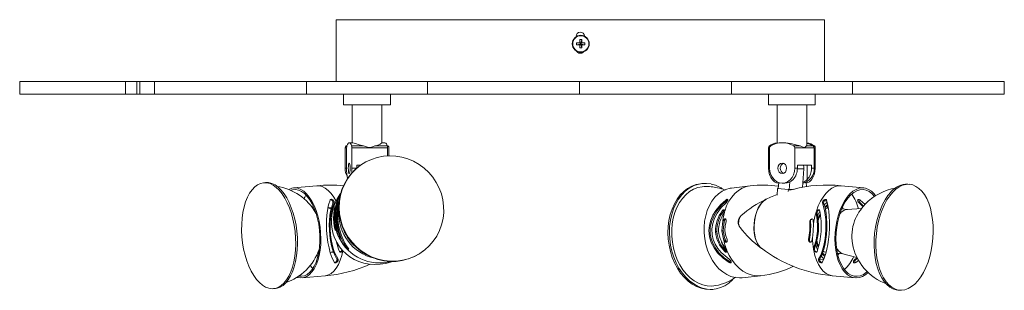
# Model space of a CAD drawing. Header units: millimetres. Extents: x -151 to 886, y -547 to 170.
# Tile 3 of 3: x 422 to 886, y -547 to -420. Entities that reach past the tile are written whole.
import ezdxf

# ---------------------------------------------------------------- set-up
doc = ezdxf.new("R2010")
doc.units = ezdxf.units.MM

msp = doc.modelspace()

# ---------------------------------------------------------------- linework, layer by layer
at = {"color": 7, "linetype": 'Continuous', "lineweight": 15}
for p, q in [((571.33, -420.14), (571.33, -449.14)), ((571.33, -420.14), (801.33, -420.14)), ((801.33, -420.14), (801.33, -449.14)), ((684.33, -427.94), (684.33, -428.12)), ((684.61, -431), (686.33, -431.21)), ((686.33, -431.21), (686.1, -430.98)), ((686.13, -429.49), (686.33, -431.21)), ((687, -429.49), (686.79, -431.21)), ((687.02, -430.98), (686.79, -431.21)), ((688.51, -431), (686.79, -431.21)), ((684.61, -431.87), (686.33, -431.67)), ((686.1, -431.9), (686.33, -431.67)), ((686.13, -433.39), (686.33, -431.67)), ((686.33, -431.21), (686.79, -431.21)), ((686.33, -431.21), (686.33, -431.67)), ((686.79, -431.67), (686.33, -431.67)), ((686.79, -431.67), (686.79, -431.21)), ((687, -433.39), (686.79, -431.67)), ((686.79, -431.67), (687.02, -431.9)), ((688.51, -431.87), (686.79, -431.67)), ((422.43, -449.14), (422.43, -455.14)), ((422.43, -449.14), (885.93, -449.14)), ((472.29, -449.14), (472.29, -455.14)), ((477.54, -449.14), (477.54, -455.14)), ((478.93, -449.14), (478.93, -455.14)), ((485.93, -449.14), (485.93, -455.14)), ((557.43, -449.14), (557.43, -455.14)), ((614.43, -455.14), (614.43, -449.14)), ((685.93, -449.14), (685.93, -455.14)), ((757.43, -449.14), (757.43, -455.14)), ((814.43, -455.14), (814.43, -449.14)), ((885.93, -449.14), (885.93, -455.14)), ((422.43, -455.14), (885.93, -455.14)), ((574.93, -455.14), (574.93, -460.14)), ((596.93, -460.14), (596.93, -455.14)), ((774.93, -455.14), (774.93, -460.14)), ((796.93, -460.14), (796.93, -455.14)), ((596.93, -460.14), (574.93, -460.14)), ((578.93, -460.14), (578.93, -477.99)), ((592.93, -478.07), (592.93, -460.14)), ((796.93, -460.14), (774.93, -460.14)), ((778.93, -460.14), (778.93, -478.27)), ((792.93, -479.2), (792.93, -460.14)), ((575.59, -489.99), (575.59, -480.34)), ((576.09, -479.43), (576.52, -479.21)), ((576.33, -480.34), (576.33, -489.99)), ((579.13, -477.99), (577.56, -477.99)), ((578.69, -479.43), (584.33, -479.43)), ((578.79, -489.99), (578.79, -480.34)), ((578.79, -480.34), (595.53, -480.34)), ((587.68, -480.14), (586.63, -480.14)), ((589.78, -479.43), (595.43, -479.43)), ((594.29, -477.99), (592.93, -477.99)), ((595.34, -479.21), (595.77, -479.43)), ((595.53, -484.13), (595.53, -480.34)), ((596.26, -480.34), (596.26, -484.1)), ((774.94, -489.99), (774.94, -480.34)), ((775.46, -480.34), (775.46, -489.99)), ((782.22, -477.99), (781.37, -477.99)), ((786.8, -479.43), (789.87, -479.43)), ((787.28, -489.99), (787.28, -480.34)), ((787.28, -480.34), (796.91, -480.34)), ((792.1, -480.14), (791.54, -480.14)), ((792.84, -479.43), (796.52, -479.43)), ((796.39, -489.99), (796.39, -480.34)), ((796.91, -480.34), (796.91, -489.99)), ((581.06, -488.56), (582.88, -488.56)), ((581.06, -489.98), (581.06, -488.56)), ((582.43, -488.88), (582.26, -489.01)), ((787.28, -489.99), (788.52, -489.99)), ((788.52, -488.56), (795.13, -488.56)), ((788.52, -489.99), (788.52, -488.56)), ((790.98, -498.94), (791.57, -490.23)), ((793.12, -495.24), (793.12, -488.56)), ((795.13, -488.56), (795.13, -489.99)), ((795.13, -489.99), (796.91, -489.99)), ((786.48, -495.24), (786.51, -495.24)), ((793.12, -495.24), (793.17, -495.24)), ((538.14, -496.69), (537.28, -496.77)), ((562.25, -498.19), (551.39, -499.21)), ((743.52, -497.14), (742.84, -497.22)), ((766.22, -498.25), (757.56, -499.26)), ((778.96, -502.65), (779.18, -499.48)), ((784.31, -499.97), (779.18, -499.48)), ((779.18, -499.48), (779.55, -499.48)), ((779.74, -496.71), (779.55, -499.48)), ((781.37, -496.99), (782.58, -496.99)), ((784.31, -499.97), (784.25, -500.93)), ((786.14, -499.97), (784.31, -499.97)), ((784.68, -500.15), (784.93, -496.41)), ((784.68, -500.15), (785.65, -500.15)), ((792.65, -496.5), (792.77, -498.64)), ((819.73, -499.22), (809.11, -498.2)), ((841.36, -497.52), (840.52, -497.44)), ((572.03, -504.98), (572.11, -504.77)), ((754.85, -504.89), (755.67, -504.89)), ((801.69, -504.81), (802.23, -504.86)), ((802.21, -504.82), (801.74, -504.78)), ((818.05, -504.89), (820.35, -506.94)), ((560.78, -508.14), (559.91, -508.09)), ((569.22, -508.34), (567.59, -508.49)), ((570.43, -506.25), (569.91, -506.25)), ((570.83, -508.76), (570.63, -510.27)), ((800.87, -506.25), (800.31, -506.25)), ((801.15, -505.27), (802.37, -505.39)), ((802.81, -508.61), (802.24, -507.98)), ((812.13, -509.29), (809.37, -509.02)), ((809.71, -508.28), (810.14, -509.1)), ((818.73, -508.86), (811.89, -509.3)), ((819.44, -508.02), (817.55, -506.25)), ((818.11, -506.25), (817.55, -506.25)), ((818.11, -506.25), (819.65, -507.77)), ((570.55, -513.63), (570.2, -513.63)), ((570.63, -510.27), (570.54, -513.37)), ((570.54, -513.37), (570.54, -513.37)), ((571.32, -513.05), (570.95, -513.05)), ((570.95, -513.05), (570.95, -513.05)), ((571.3, -512.79), (571.3, -512.79)), ((753.17, -509.98), (753.82, -509.98)), ((797.3, -510.89), (797.29, -510.65)), ((797.77, -510.89), (797.3, -510.89)), ((808.41, -511.6), (809.04, -510.84)), ((570.78, -516.57), (571.05, -518.17)), ((753.02, -519.38), (753.28, -516.18)), ((753.28, -516.18), (753.65, -514.59)), ((753.87, -516.18), (753.6, -519.38)), ((753.65, -514.59), (754.24, -514.59)), ((754.24, -514.59), (753.87, -516.18)), ((794.75, -514.95), (794.31, -514.95)), ((796.01, -514.59), (796.04, -516.18)), ((796.04, -516.18), (796.02, -519.38)), ((750, -519.74), (750, -519.74)), ((750, -519.74), (750.58, -519.74)), ((751.37, -519.58), (751.37, -519.58)), ((753.63, -522.52), (753.02, -519.38)), ((753.02, -519.38), (753.02, -519.38)), ((753.02, -519.38), (753.6, -519.38)), ((753.6, -519.38), (754.22, -522.52)), ((754.17, -524.05), (753.63, -522.52)), ((754.22, -522.52), (754.77, -524.05)), ((794.17, -523.38), (793.73, -523.38)), ((794.77, -519.22), (794.34, -519.22)), ((795.6, -522.52), (795.37, -524.05)), ((796.02, -519.38), (796.02, -519.38)), ((798.04, -519.58), (798.04, -519.58)), ((798.47, -519.58), (798.04, -519.58)), ((799.72, -519.74), (799.72, -519.74)), ((754.17, -524.05), (754.77, -524.05)), ((754.97, -527.83), (755.13, -528.05)), ((796.62, -527.83), (796.15, -527.83)), ((796.62, -527.83), (796.58, -528.05)), ((798.16, -525.79), (798.55, -526.53)), ((798.26, -526.16), (798.31, -526.07)), ((562.05, -531.23), (562.92, -531.01)), ((568.62, -529.55), (569.23, -529.4)), ((569.02, -529.45), (570.18, -529.34)), ((572.28, -532.69), (571.76, -532.69)), ((572.97, -529.08), (573.81, -529)), ((612.26, -529.01), (612.44, -528.88)), ((754.23, -529.02), (754.88, -529.02)), ((799.06, -532.69), (798.51, -532.69)), ((799.08, -532.65), (800.88, -532.82)), ((800.63, -529.27), (800.85, -529.08)), ((807.37, -529.93), (810.13, -530.19)), ((808.14, -530), (807.56, -530.73)), ((809.89, -530.13), (816.55, -531.87)), ((815.75, -532.69), (816.64, -532.04)), ((816.3, -532.69), (815.75, -532.69)), ((816.78, -532.3), (816.3, -532.69)), ((756.48, -534.27), (757.3, -534.27)), ((817.34, -533.37), (816.04, -534.27)), ((555.36, -541.53), (566.22, -540.51)), ((762.52, -541.47), (771.18, -540.46)), ((805.05, -540.51), (815.68, -541.52)), ((541.94, -546.55), (542.8, -546.47)), ((748.67, -546.88), (749.36, -546.8)), ((835.75, -547.21), (836.59, -547.29))]:
    msp.add_line(p, q, dxfattribs=at)
at = {"color": 8, "linetype": 'Continuous', "lineweight": 15}
for p, q in [((575.59, -480.34), (576.33, -480.34)), ((576.09, -479.43), (576.43, -479.43)), ((575.59, -489.99), (576.33, -489.99)), ((578.79, -489.99), (581.05, -489.99)), ((581.06, -489.59), (581.53, -489.59)), ((788.51, -490.23), (791.57, -490.23)), ((572.37, -504.98), (572.03, -504.98)), ((573.46, -502.14), (572.35, -504.22)), ((570.73, -509.52), (570.42, -509.52)), ((571, -517.91), (570.62, -517.91)), ((572.96, -521.82), (572.42, -521.82)), ((576.35, -526.38), (575.6, -526.38))]:
    msp.add_line(p, q, dxfattribs=at)
at = {"color": 7, "linetype": 'Continuous', "lineweight": 15, "flags": 128}
for points in [[(578.69, -479.43), (578.42, -478.81), (578.14, -478.35), (577.85, -478.08), (577.56, -477.99), (577.27, -478.08), (576.98, -478.35), (576.7, -478.81), (576.43, -479.43)], [(584.33, -479.43), (584.25, -479.42), (582.28, -478.93), (580.5, -478.37), (579.31, -478.02), (579.13, -478.03)], [(586.63, -480.14), (584.71, -479.52), (584.33, -479.43)], [(589.78, -479.43), (589.58, -479.48), (587.68, -480.14)], [(789.87, -479.43), (789.8, -479.42), (787.86, -478.93), (785.51, -478.37), (783.14, -478.02), (782.22, -478.03)], [(791.54, -480.14), (790.19, -479.52), (789.87, -479.43)], [(792.84, -479.43), (792.8, -479.48), (792.1, -480.14)], [(792.92, -479.2), (792.93, -479.21), (792.84, -479.43)], [(590.77, -484.87), (593.61, -484.31), (596.52, -484.1), (599.43, -484.23), (602.32, -484.71), (605.14, -485.53), (607.85, -486.67), (610.42, -488.13), (612.8, -489.88), (614.97, -491.9), (616.89, -494.15), (618.54, -496.61), (619.89, -499.25), (620.92, -502.01), (621.63, -504.88), (622, -507.8), (622.02, -510.74), (621.7, -513.65), (621.03, -516.49), (620.04, -519.23), (618.73, -521.82), (617.12, -524.23), (615.23, -526.42), (613.09, -528.37), (610.74, -530.04), (608.19, -531.42), (605.5, -532.48), (602.69, -533.21), (599.81, -533.6), (596.89, -533.64), (593.99, -533.33), (591.13, -532.68), (588.36, -531.7), (585.72, -530.39), (583.24, -528.79), (580.96, -526.9), (578.91, -524.76), (577.12, -522.4), (575.62, -519.85), (574.43, -517.14), (573.55, -514.32), (573.01, -511.42), (572.82, -508.49), (572.97, -505.56), (573.46, -502.68), (574.29, -499.89), (575.45, -497.22), (576.91, -494.71), (578.67, -492.41), (580.68, -490.33), (582.93, -488.52), (585.39, -486.99), (588.01, -485.77), (590.77, -484.87)], [(612.26, -529.01), (610.56, -530.17), (608.02, -531.55), (605.32, -532.61), (602.52, -533.34), (599.63, -533.73), (596.72, -533.77), (593.81, -533.46), (590.95, -532.81), (588.18, -531.83), (585.54, -530.53), (583.06, -528.92), (580.78, -527.03), (578.74, -524.89), (576.95, -522.53), (575.45, -519.98), (574.25, -517.28), (573.38, -514.45), (572.84, -511.56), (572.64, -508.62), (572.8, -505.69), (573.29, -502.81), (574.12, -500.02), (575.28, -497.35), (576.74, -494.84), (578.49, -492.54), (580.51, -490.46), (582.26, -489.01)], [(577.56, -487.51), (577.73, -487.7), (577.87, -488.23), (577.96, -489.04), (578, -489.99), (577.96, -490.93), (577.87, -491.74), (577.73, -492.27), (577.56, -492.46), (577.39, -492.27), (577.25, -491.74), (577.16, -490.93), (577.12, -489.99), (577.16, -489.04), (577.25, -488.23), (577.39, -487.7), (577.56, -487.51)], [(578.72, -492.27), (578.76, -491.54), (578.79, -489.99)], [(779.76, -496.99), (778.69, -496.81), (777.67, -496.29), (776.76, -495.46), (775.99, -494.35), (775.42, -493.02), (775.06, -491.54), (774.94, -489.99)], [(775.46, -489.99), (775.61, -491.54), (776.05, -493.02), (776.75, -494.35), (777.69, -495.46), (778.81, -496.29), (780.06, -496.81), (781.37, -496.99), (782.69, -496.81), (783.94, -496.29), (785.06, -495.46), (785.99, -494.35), (786.7, -493.02), (787.13, -491.54), (787.28, -489.99)], [(781.37, -487.51), (782.17, -487.7), (782.85, -488.23), (783.3, -489.04), (783.46, -489.99), (783.3, -490.93), (782.85, -491.74), (782.17, -492.27), (781.37, -492.46), (780.57, -492.27), (779.89, -491.74), (779.44, -490.93), (779.28, -489.99), (779.44, -489.04), (779.89, -488.23), (780.57, -487.7), (781.37, -487.51)], [(791.57, -490.23), (791.49, -489.18), (791.28, -488.56)], [(796.91, -489.99), (796.79, -491.54), (796.43, -493.02), (795.86, -494.35), (795.1, -495.46), (794.18, -496.29), (793.16, -496.81), (792.67, -496.93)], [(534.38, -497.76), (535.79, -497.09), (537.25, -496.77), (538.75, -496.8), (540.26, -497.18), (541.76, -497.9), (543.23, -498.96), (544.65, -500.33), (545.99, -502), (547.25, -503.95), (548.4, -506.15), (549.43, -508.57), (550.32, -511.17), (551.06, -513.91), (551.64, -516.77), (552.05, -519.69), (552.29, -522.64), (552.35, -525.58), (552.22, -528.47), (551.93, -531.25), (551.46, -533.91), (550.82, -536.39), (550.02, -538.66), (549.08, -540.7), (548.01, -542.46), (546.82, -543.94), (545.52, -545.1), (544.15, -545.94), (542.71, -546.43), (541.23, -546.58), (539.72, -546.37), (538.21, -545.82), (536.73, -544.93), (535.28, -543.71), (533.89, -542.19), (532.59, -540.37), (531.38, -538.3), (530.29, -535.98), (529.33, -533.47), (528.51, -530.79), (527.85, -527.99), (527.36, -525.09), (527.03, -522.15), (526.88, -519.2), (526.92, -516.28), (527.13, -513.44), (527.51, -510.72), (528.07, -508.15), (528.78, -505.77), (529.65, -503.61), (530.66, -501.7), (531.8, -500.08), (533.04, -498.76), (534.38, -497.76)], [(538.14, -496.69), (539.61, -496.72), (541.12, -497.1), (542.62, -497.82), (544.09, -498.87), (545.51, -500.25), (546.86, -501.92), (548.11, -503.87), (549.27, -506.07), (550.29, -508.49), (551.18, -511.09), (551.92, -513.83), (552.5, -516.69), (552.91, -519.61), (553.15, -522.56), (553.21, -525.5), (553.08, -528.38), (552.79, -531.17), (552.32, -533.82), (551.68, -536.31), (550.88, -538.58), (549.94, -540.61), (548.87, -542.38), (547.68, -543.86), (546.39, -545.02), (545.01, -545.86), (543.57, -546.35), (542.8, -546.47)], [(553.08, -541.27), (553.44, -541.37), (554.85, -541.55), (556.24, -541.37), (557.58, -540.83), (558.84, -539.94), (560.02, -538.71), (561.08, -537.17), (562, -535.35), (562.78, -533.26), (563.4, -530.96), (563.85, -528.48), (564.12, -525.85), (564.2, -523.13), (564.1, -520.37), (563.81, -517.6), (563.35, -514.89), (562.72, -512.26), (561.92, -509.78), (560.98, -507.48), (559.91, -505.39), (558.73, -503.57), (557.45, -502.03), (556.11, -500.8), (554.72, -499.91), (553.31, -499.37), (551.89, -499.19), (550.51, -499.37), (549.19, -499.9)], [(553.89, -540.68), (555.14, -540.74), (556.49, -540.47), (557.79, -539.84), (559.01, -538.86), (560.13, -537.55), (561.12, -535.94), (561.98, -534.04), (562.69, -531.91), (563.23, -529.56), (563.59, -527.06), (563.77, -524.43), (563.77, -521.73), (563.58, -519.01), (563.2, -516.31), (562.66, -513.68), (561.94, -511.18), (561.08, -508.83), (560.07, -506.7), (558.95, -504.8), (557.73, -503.19), (556.43, -501.88), (555.07, -500.9), (553.69, -500.27), (552.3, -500), (550.92, -500.09), (550.12, -500.32)], [(742.84, -497.22), (740.85, -497.61), (738.81, -498.36), (736.87, -499.44), (735.06, -500.84), (733.39, -502.53), (731.9, -504.5), (730.61, -506.72), (729.52, -509.15), (728.67, -511.76), (728.05, -514.52), (727.68, -517.38), (727.57, -520.31), (727.71, -523.26), (728.11, -526.19), (728.75, -529.07), (729.63, -531.85), (730.74, -534.49), (732.06, -536.96), (733.57, -539.21), (735.25, -541.23), (737.08, -542.98), (739.03, -544.43), (741.08, -545.57), (743.19, -546.38), (745.33, -546.84), (747.49, -546.96), (748.67, -546.88)], [(747.94, -497.36), (745.79, -497.07), (743.64, -497.12), (741.54, -497.53), (739.5, -498.28), (737.56, -499.36), (735.74, -500.76), (734.08, -502.45), (732.59, -504.42), (731.29, -506.64), (730.21, -509.07), (729.35, -511.68), (728.74, -514.44), (728.37, -517.3), (728.26, -520.23), (728.4, -523.18), (728.79, -526.11), (729.44, -528.99), (730.32, -531.77), (731.42, -534.41), (732.74, -536.88), (734.25, -539.13), (735.94, -541.15), (737.76, -542.9), (739.72, -544.35), (741.76, -545.49), (743.87, -546.3), (746.02, -546.76), (748.17, -546.88), (750.3, -546.65), (752.38, -546.07), (754.37, -545.16), (756.25, -543.92), (757.99, -542.37), (758.1, -542.25)], [(744.71, -498.55), (743.65, -498.63), (741.6, -499.06), (739.62, -499.84), (737.75, -500.95), (736, -502.38), (734.42, -504.11), (733.02, -506.1), (731.82, -508.34), (730.84, -510.79), (730.1, -513.4), (729.61, -516.14), (729.37, -518.98), (729.39, -521.85), (729.67, -524.73), (730.2, -527.57), (730.98, -530.32), (732, -532.95), (733.23, -535.41), (734.66, -537.66), (736.28, -539.68), (738.04, -541.43), (739.94, -542.88), (741.93, -544.02), (743.99, -544.82), (746.09, -545.28), (748.19, -545.38), (750.19, -545.15)], [(762.52, -541.47), (761.22, -541.55), (759.19, -541.37), (757.19, -540.83), (755.23, -539.94), (753.35, -538.71), (751.59, -537.17), (749.97, -535.35), (748.53, -533.26), (747.28, -530.96), (746.25, -528.48), (745.45, -525.85), (744.91, -523.13), (744.62, -520.37), (744.6, -517.6), (744.84, -514.89), (745.35, -512.26), (746.1, -509.78), (747.09, -507.48), (748.3, -505.39), (749.72, -503.57), (751.31, -502.03), (753.05, -500.8), (754.91, -499.91), (756.86, -499.37), (757.56, -499.26)], [(786.52, -499.86), (786.19, -499.95), (785.65, -500.15)], [(825.33, -502.89), (824.65, -502.03), (823.4, -500.8), (822.05, -499.91), (820.62, -499.37), (819.15, -499.19), (817.65, -499.37), (816.15, -499.91), (814.68, -500.8), (813.26, -502.03), (811.92, -503.57), (810.67, -505.39), (809.55, -507.48), (808.56, -509.78), (807.73, -512.26), (807.08, -514.89), (806.6, -517.6), (806.31, -520.37)], [(824.77, -503.18), (823.58, -501.88), (822.28, -500.9), (820.9, -500.27), (819.46, -500), (817.99, -500.09), (816.52, -500.54), (815.06, -501.35), (813.66, -502.49), (812.32, -503.96), (811.08, -505.72), (809.96, -507.74), (808.98, -509.98), (808.16, -512.41), (807.5, -514.98), (807.03, -517.65), (806.74, -520.37)], [(833.43, -501.16), (834.92, -499.77), (836.48, -498.69), (838.06, -497.96), (839.66, -497.56), (841.25, -497.51), (842.81, -497.81), (844.32, -498.46), (845.75, -499.45), (847.08, -500.75), (848.3, -502.36), (849.39, -504.25), (850.33, -506.4), (851.12, -508.77), (851.73, -511.33), (852.17, -514.05), (852.42, -516.88), (852.48, -519.8), (852.35, -522.75), (852.03, -525.69), (851.53, -528.59), (850.85, -531.4), (850.01, -534.09), (849.01, -536.61), (847.87, -538.93), (846.61, -541.02), (845.24, -542.85), (843.78, -544.39), (842.25, -545.62), (840.68, -546.53), (839.09, -547.1), (837.49, -547.32), (835.91, -547.2), (834.38, -546.72), (832.91, -545.9), (831.52, -544.76), (830.24, -543.3), (829.08, -541.54), (828.07, -539.52), (827.2, -537.26), (826.5, -534.79), (825.98, -532.14), (825.63, -529.36), (825.48, -526.48), (825.51, -523.55), (825.74, -520.59), (826.14, -517.67), (826.73, -514.81), (827.49, -512.05), (828.42, -509.44), (829.49, -507.02), (830.69, -504.81), (832.01, -502.85), (833.43, -501.16)], [(570.57, -534.27), (569.56, -532.22), (568.65, -529.68), (568.04, -527.42), (567.53, -524.84), (567.15, -522.14), (566.91, -519.22), (566.84, -516.75), (566.89, -514.29), (567.06, -511.97), (567.33, -509.77), (567.84, -507.19), (568.52, -504.89)], [(568.52, -504.89), (568.63, -504.71), (568.8, -504.61), (569.02, -504.57), (569.25, -504.6), (569.49, -504.68), (569.82, -504.88), (570.18, -505.22), (570.41, -505.62), (570.48, -506.07), (570.43, -506.25)], [(573.88, -501.21), (573.08, -502.26), (571.7, -504.58), (570.61, -507.01), (569.82, -509.51), (569.33, -512.03), (569.14, -514.54), (569.15, -515.42), (569.18, -516.19), (569.46, -518.6), (570.01, -520.89), (570.79, -523.06), (571.8, -525.07), (573.01, -526.94), (574.43, -528.66), (576.04, -530.21), (577.84, -531.6), (579.84, -532.79), (582.02, -533.78), (584.38, -534.54), (586.88, -535.02), (589.49, -535.22), (592.16, -535.11), (594.85, -534.69), (597.5, -533.94), (598.19, -533.66)], [(572.35, -504.22), (572.49, -503.95), (572.67, -503.65), (572.8, -503.45), (572.88, -503.37), (572.9, -503.39), (572.87, -503.5), (572.79, -503.71)], [(756.48, -534.27), (753.58, -532.22), (750.97, -529.68), (749.29, -527.42), (747.98, -524.84), (747.17, -522.14), (746.89, -519.22), (747.11, -516.75), (747.75, -514.29), (748.75, -511.97), (750.11, -509.77), (752.27, -507.19), (754.85, -504.89)], [(755.67, -504.89), (752.96, -507.23), (750.6, -510.02), (749.15, -512.42), (748.09, -515.09), (747.54, -517.84), (747.54, -520.76), (747.99, -523.15), (748.86, -525.5), (750.07, -527.65), (751.6, -529.65), (754.22, -532.16), (757.3, -534.27)], [(754.85, -504.89), (755.12, -504.71), (755.34, -504.61), (755.54, -504.57), (755.66, -504.6), (755.74, -504.68), (755.77, -504.88), (755.68, -505.22), (755.46, -505.62), (755.11, -506.07), (754.92, -506.25)], [(773.71, -504.55), (772.98, -504.99), (771.93, -505.92), (770.96, -507.14), (770.09, -508.63), (769.36, -510.33), (768.77, -512.2), (768.36, -514.2), (768.12, -516.24)], [(771.64, -527.65), (771.08, -527.16), (770.21, -526.08), (769.47, -524.71), (768.88, -523.1), (768.46, -521.29), (768.22, -519.33), (768.17, -517.29), (768.31, -515.22), (768.64, -513.18), (769.15, -511.23), (769.81, -509.42), (770.62, -507.81), (771.55, -506.44), (772.57, -505.36), (773.66, -504.58), (773.86, -504.48)], [(778.99, -502.25), (775.83, -503.55), (773.84, -504.52)], [(802.24, -504.89), (802.84, -507.27), (803.3, -510.1), (803.53, -512.55), (803.64, -515.27), (803.61, -518.05), (803.44, -520.98), (803.19, -523.4), (802.83, -525.77), (802.39, -527.96), (801.88, -529.98), (801.11, -532.29), (800.24, -534.27)], [(800.31, -506.25), (800.28, -505.88), (800.43, -505.47), (800.74, -505.07), (801.1, -504.79), (801.4, -504.64), (801.66, -504.58), (801.9, -504.58), (802.06, -504.65), (802.18, -504.76), (802.24, -504.89)], [(817.55, -506.25), (817.21, -505.89), (816.97, -505.47), (816.86, -505.06), (816.91, -504.78), (817.03, -504.64), (817.19, -504.58), (817.41, -504.58), (817.62, -504.64), (817.88, -504.77), (818.05, -504.89)], [(817.64, -504.65), (817.59, -504.68), (817.48, -504.88), (817.48, -505.22), (817.62, -505.62), (817.92, -506.07), (818.11, -506.25)], [(835.75, -547.21), (835.07, -547.11), (833.53, -546.64), (832.06, -545.82), (830.68, -544.68), (829.4, -543.21), (828.24, -541.46), (827.22, -539.44), (826.36, -537.18), (825.66, -534.71), (825.13, -532.06), (824.79, -529.28), (824.64, -526.4), (824.67, -523.46), (824.89, -520.51), (825.3, -517.59), (825.89, -514.73), (826.65, -511.97), (827.58, -509.36), (828.65, -506.94), (829.85, -504.73), (831.17, -502.77), (832.59, -501.08)], [(571.76, -532.69), (570.74, -530.8), (569.85, -528.47), (569.26, -526.37), (568.77, -523.99), (568.42, -521.5), (568.22, -518.83), (568.18, -516.56), (568.27, -514.3), (568.47, -512.15), (568.8, -510.12), (569.29, -508.08), (569.91, -506.25)], [(570.43, -506.25), (569.66, -508.47), (569.07, -511.08), (568.76, -513.39), (568.6, -515.93), (568.61, -518.51), (568.79, -521.2), (569.09, -523.45), (569.51, -525.64), (570.04, -527.68), (570.69, -529.57), (572.28, -532.69)], [(570.2, -513.63), (570.23, -511.55), (570.42, -509.52)], [(570.42, -509.52), (570.48, -509.19), (570.56, -508.85), (570.65, -508.54), (570.74, -508.3), (570.81, -508.16), (570.86, -508.13), (570.89, -508.2), (570.88, -508.38), (570.85, -508.64), (570.83, -508.76)], [(754.92, -506.25), (752.65, -508.47), (750.69, -511.08), (749.48, -513.39), (748.64, -515.93), (748.28, -518.51), (748.41, -521.2), (748.94, -523.45), (749.85, -525.64), (751.09, -527.68), (752.64, -529.57), (756.39, -532.69)], [(753.17, -509.98), (753.4, -509.71), (753.66, -509.53), (753.9, -509.46), (754.08, -509.49), (754.22, -509.6), (754.3, -509.8), (754.32, -510.08), (754.31, -510.11)], [(754.22, -509.6), (754.06, -509.71), (753.82, -509.98)], [(797.47, -510.11), (797.65, -509.86), (797.96, -509.61), (798.29, -509.48), (798.57, -509.47), (798.79, -509.55), (798.96, -509.71), (799.07, -509.98)], [(798.51, -532.69), (799.49, -530.78), (800.34, -528.44), (800.91, -526.3), (801.38, -523.88), (801.71, -521.36), (801.9, -518.67), (801.93, -516.37), (801.85, -514.08), (801.64, -511.9), (801.32, -509.84), (800.31, -506.25)], [(800.87, -506.25), (801.52, -508.45), (802, -511.04), (802.24, -513.31), (802.36, -515.82), (802.34, -518.37), (802.17, -521.04), (801.91, -523.27), (801.54, -525.44), (801.09, -527.45), (800.54, -529.31), (799.85, -531.12), (799.06, -532.69)], [(801.14, -507.15), (802.23, -506.18), (802.52, -505.98)], [(803.05, -508.55), (802.65, -508.66), (801.66, -509.15)], [(570.62, -517.91), (570.33, -515.81), (570.2, -513.63)], [(570.54, -513.37), (570.67, -515.64), (570.78, -516.57)], [(753.65, -514.59), (753.78, -514.27), (753.97, -514.01), (754.21, -513.83), (754.44, -513.76), (754.66, -513.8), (754.83, -513.95), (754.95, -514.18), (755, -514.48), (754.97, -514.82), (754.94, -514.95)], [(754.16, -510.65), (754.09, -510.8), (754.03, -510.89)], [(754.31, -510.11), (754.23, -510.46), (754.16, -510.65)], [(794.31, -514.95), (794.34, -514.61), (794.47, -514.29), (794.69, -514.01), (794.96, -513.83), (795.25, -513.76), (795.52, -513.8), (795.75, -513.94), (795.91, -514.17), (796, -514.46), (796.01, -514.59)], [(797.76, -510.65), (797.76, -510.79), (797.77, -510.89)], [(571.05, -518.17), (571.1, -518.49), (571.13, -518.77), (571.12, -518.96), (571.08, -519.05), (571.01, -519.02), (570.92, -518.89), (570.82, -518.67), (570.73, -518.38), (570.64, -518.05), (570.62, -517.91)], [(754.94, -514.95), (754.51, -517.04), (754.4, -519.22)], [(768.12, -516.24), (768.08, -518.29), (768.22, -520.29), (768.55, -522.16), (769.05, -523.86), (769.71, -525.35), (770.52, -526.57), (771.44, -527.5), (771.51, -527.55)], [(794.34, -519.22), (794.38, -517.09), (794.31, -514.95)], [(794.75, -514.95), (794.81, -517.04), (794.77, -519.22)], [(572.51, -522.07), (572.46, -521.93), (572.42, -521.82)], [(572.78, -522.61), (572.6, -522.26), (572.51, -522.07)], [(573.23, -522.65), (573.32, -522.92), (573.35, -523.12), (573.32, -523.21), (573.24, -523.2), (573.12, -523.1), (572.97, -522.91), (572.8, -522.64), (572.78, -522.61)], [(755.41, -523.38), (755.51, -523.72), (755.52, -524.06), (755.45, -524.36), (755.31, -524.59), (755.11, -524.71), (754.88, -524.72), (754.64, -524.63), (754.42, -524.45), (754.23, -524.18), (754.17, -524.05)], [(754.4, -519.22), (754.74, -521.32), (755.41, -523.38)], [(795.37, -524.05), (795.27, -524.35), (795.09, -524.58), (794.84, -524.71), (794.57, -524.72), (794.3, -524.63), (794.05, -524.44), (793.86, -524.18), (793.74, -523.86), (793.72, -523.52), (793.73, -523.38)], [(793.73, -523.38), (794.08, -521.37), (794.34, -519.22)], [(794.77, -519.22), (794.52, -521.32), (794.17, -523.38)], [(796.02, -519.38), (795.73, -521.62), (795.6, -522.52)], [(806.31, -520.37), (806.22, -523.13), (806.33, -525.85), (806.63, -528.48), (807.12, -530.96), (807.79, -533.26), (808.63, -535.35), (809.62, -537.17), (810.76, -538.71), (812.01, -539.94), (813.36, -540.83), (814.78, -541.37), (816.26, -541.55), (817.75, -541.37), (819.25, -540.83), (820.72, -539.94), (821.86, -538.98)], [(806.74, -520.37), (806.65, -523.09), (806.76, -525.75), (807.07, -528.33), (807.56, -530.76), (808.24, -533), (809.08, -535.02), (810.08, -536.78), (811.21, -538.24), (812.46, -539.39), (813.81, -540.2), (815.22, -540.65), (816.68, -540.74), (818.15, -540.47), (819.62, -539.84), (821.05, -538.86), (821.38, -538.58)], [(572.32, -525.87), (572.27, -525.99), (572.09, -526.44)], [(577.14, -527.66), (577.26, -527.85), (577.3, -527.97), (577.27, -528.02), (577.18, -528), (577.05, -527.93), (576.79, -527.75), (576.42, -527.41), (576.05, -527.01), (575.71, -526.56), (575.6, -526.38)], [(796.1, -528.05), (796.12, -527.92), (796.15, -527.83)], [(796.2, -528.59), (796.11, -528.24), (796.1, -528.05)], [(797.97, -528.33), (797.53, -527.11), (797.16, -525.69)], [(570.05, -529.05), (570.03, -529.05), (569.23, -529.4)], [(572.28, -532.69), (572.37, -533.02), (572.29, -533.42), (572.05, -533.83), (571.74, -534.15), (571.46, -534.34), (571.21, -534.44), (570.97, -534.48), (570.79, -534.45), (570.65, -534.37), (570.57, -534.27)], [(570.72, -534.41), (570.73, -534.41), (570.99, -534.28), (571.31, -534.03), (571.63, -533.63), (571.81, -533.21), (571.83, -532.86), (571.76, -532.69)], [(574.53, -528.59), (574.38, -528.86), (574.11, -529.16), (573.8, -529.34), (573.52, -529.4), (573.28, -529.36), (573.08, -529.24), (572.93, -529.02)], [(755.34, -528.59), (755.37, -528.86), (755.31, -529.16), (755.16, -529.34), (754.95, -529.4), (754.73, -529.36), (754.49, -529.24), (754.23, -529.02)], [(754.88, -529.02), (755.14, -529.24), (755.21, -529.27)], [(756.39, -532.69), (756.78, -533.02), (757.12, -533.42), (757.34, -533.83), (757.41, -534.15), (757.37, -534.34), (757.26, -534.44), (757.09, -534.48), (756.89, -534.45), (756.67, -534.37), (756.48, -534.27)], [(797.77, -529.02), (797.63, -529.24), (797.4, -529.38), (797.14, -529.39), (796.88, -529.32), (796.63, -529.16), (796.4, -528.93), (796.22, -528.63), (796.2, -528.59)], [(800.24, -534.27), (800.11, -534.41), (799.94, -534.47), (799.72, -534.47), (799.5, -534.4), (799.28, -534.28), (798.97, -534.04), (798.66, -533.67), (798.47, -533.26), (798.45, -532.84), (798.51, -532.69)], [(799.06, -532.69), (799, -533.01), (799.1, -533.42), (799.38, -533.84), (799.71, -534.16), (799.99, -534.34), (800.19, -534.42)], [(801.67, -530.6), (801, -530.31), (800.36, -529.8)], [(800.65, -528.98), (801.19, -529.24), (801.96, -529.41)], [(816.04, -534.27), (815.74, -534.41), (815.49, -534.47), (815.25, -534.47), (815.09, -534.41), (814.95, -534.28), (814.88, -534.03), (814.96, -533.63), (815.19, -533.21), (815.52, -532.86), (815.75, -532.69)], [(816.3, -532.69), (815.92, -533.02), (815.64, -533.42), (815.5, -533.83), (815.51, -534.15), (815.62, -534.34), (815.73, -534.41)]]:
    msp.add_lwpolyline(points, dxfattribs=at)
at = {"color": 8, "linetype": 'Continuous', "lineweight": 15, "flags": 128}
for points in [[(571.33, -505.41), (570.23, -503.49), (569, -501.78), (567.68, -500.38), (566.3, -499.31), (564.89, -498.58), (563.46, -498.22), (562.25, -498.19)], [(754.31, -510.11), (755.18, -507.69), (756.28, -505.47), (757.6, -503.49), (759.11, -501.78), (760.79, -500.38), (762.6, -499.31), (764.52, -498.58), (766.22, -498.25)], [(809.11, -498.2), (807.78, -498.22), (806.26, -498.58), (804.77, -499.31), (803.31, -500.38), (801.92, -501.78), (800.62, -503.49), (799.43, -505.47), (798.37, -507.69), (797.47, -510.11)], [(557.19, -502.6), (556.58, -503.6), (556.24, -504.26)], [(801.43, -508.15), (802.21, -507.44), (802.8, -507.02)], [(798.36, -527.15), (797.91, -525.74), (797.57, -524.1)], [(566.22, -540.51), (566.41, -540.49), (567.79, -540.12), (569.1, -539.4), (570.33, -538.32), (571.45, -536.92), (572.45, -535.22), (573.3, -533.24), (574, -531.02), (574.53, -528.59)], [(771.17, -540.46), (770.89, -540.49), (768.86, -540.49), (766.83, -540.12), (764.83, -539.4), (762.9, -538.32), (761.07, -536.92), (759.37, -535.22), (757.83, -533.24), (756.48, -531.02), (755.34, -528.59)], [(796.2, -528.59), (796.78, -531.02), (797.53, -533.24), (798.45, -535.22), (799.52, -536.92), (800.72, -538.32), (802.03, -539.4), (803.43, -540.12), (804.89, -540.49), (805.05, -540.51)], [(801.44, -531.31), (801.09, -531.1), (800.18, -530.29)], [(559.19, -535.68), (560.05, -536.73), (560.42, -537.12)]]:
    msp.add_lwpolyline(points, dxfattribs=at)
at = {"color": 7, "linetype": 'Continuous', "lineweight": 15}
for radius in [4, 3.8]:
    msp.add_circle((686.56, -431.44), radius, dxfattribs=at)
for centre, radius, start, end in [((686.33, -427.94), 2, 2.499, 180), ((694.27, -431.44), 9.67, 177.4197, 182.5803), ((686.52, -495.96), 64.99, 90.3733, 91.6836), ((751.09, -431.4), 64.99, 178.3164, 179.6267), ((686.56, -439.15), 9.67, 87.4197, 92.5803), ((622.04, -431.4), 64.99, 0.3733, 1.6836), ((686.6, -495.96), 64.99, 88.3164, 89.6267), ((678.85, -431.44), 9.67, 357.4197, 2.5803), ((686.33, -433.94), 2, 209.3515, 320.2101), ((686.52, -366.91), 64.99, 268.3164, 269.6267), ((751.09, -431.48), 64.99, 180.3733, 181.6836), ((686.56, -423.73), 9.67, 267.4197, 272.5803), ((622.04, -431.48), 64.99, 358.3164, 359.6267), ((686.6, -366.91), 64.99, 270.3733, 271.6836), ((576.62, -480.31), 1.02, 121.1153, 181.6331), ((579.45, -480.23), 3.12, 165.2755, 182.0349), ((575.67, -480.23), 3.12, 357.9651, 14.7245), ((589.29, -474.21), 5.25, 275.3508, 312.6373), ((593.61, -479.69), 1.84, 7.9653, 67.9822), ((592.41, -480.23), 3.12, 357.9651, 14.7245), ((595.24, -480.31), 1.02, 358.3669, 58.8847), ((776.04, -480.28), 1.1, 129.8212, 183.1387), ((779.91, -485.87), 7.9, 97.1719, 125.4117), ((776.49, -480.3), 1.03, 121.9838, 181.8323), ((781.37, -488.91), 10.92, 60.2056, 119.7944), ((786.26, -480.3), 1.03, 358.1677, 58.0162), ((791.94, -485.87), 7.9, 54.5883, 82.8281), ((790.35, -489.26), 11.29, 60.4906, 76.802), ((795.37, -480.3), 1.03, 358.1677, 58.0162), ((795.82, -480.28), 1.1, 356.8613, 50.1788), ((583.4, -490.02), 7.8, 179.7282, 208.1408), ((605.74, -490.33), 29.41, 179.3239, 188.9788), ((783.04, -489.99), 2.6, 114.2354, 245.7646), ((780.91, -490.09), 7.6, 317.3566, 0.8204), ((789.69, -490.38), 6.72, 282.2522, 3.3823), ((787.53, -490.09), 7.6, 317.3538, 0.8153), ((782.5, -491.56), 5.42, 270.8542, 317.2462), ((789.02, -491.33), 5.7, 291.72, 316.6526), ((539.99, -523.29), 25.04, 29.1728, 82.0465), ((568.57, -562.15), 64.26, 84.308, 95.6427), ((746.05, -519.87), 21.33, 76.6824, 93.5812), ((744.41, -512.91), 15.94, 56.6419, 77.2234), ((747.08, -518.27), 19.55, 67.6474, 78.5386), ((772.37, -544.3), 46.42, 81.0153, 97.6168), ((802.31, -560.13), 62.27, 83.7309, 104.689), ((838.89, -524.47), 25.51, 99.2141, 136.5035), ((840.16, -507.14), 9.71, 87.9242, 141.3383), ((568.42, -506.1), 1.5, 354.1359, 73.8263), ((591.27, -512.88), 20.8, 157.0453, 172.7843), ((593.93, -512.02), 23, 162.1887, 182.5725), ((594.35, -511.92), 23.07, 159.1682, 182.175), ((599.13, -512.38), 27.38, 161.4118, 210.7511), ((578.69, -507.34), 7.06, 153.8004, 158.5963), ((599.18, -511.93), 27.07, 164.8691, 215.5246), ((795.23, -550.04), 50.3, 115.3821, 131.2306), ((802.35, -506.1), 1.49, 102.1322, 185.8826), ((566.99, -511.91), 3.37, 53.4599, 85.1209), ((799.1, -510.77), 1.33, 108.5287, 150.2678), ((804.13, -510.78), 3.42, 111.1965, 139.4491), ((812.4, -513.65), 4.38, 96.6609, 140.0002), ((836.93, -522.78), 22.93, 136.1881, 159.4395), ((600.14, -512.67), 29.19, 180.7502, 198.2744), ((601.23, -512.05), 29.93, 181.4136, 200.7388), ((594.29, -511.24), 21.63, 176.8991, 256.8572), ((765.52, -519.38), 15.53, 142.7189, 181.3199), ((765.91, -519.41), 15.33, 142.0366, 181.2331), ((767.65, -519.81), 16.28, 146.7865, 179.1666), ((779.85, -517.57), 26.6, 164.9326, 177.0136), ((755.37, -514.85), 1.16, 122.675, 167.0007), ((764.58, -515.24), 3.92, 129.8403, 176.7581), ((795.81, -514.83), 1.07, 106.4736, 186.6465), ((832.97, -521.65), 37.34, 162.8666, 171.576), ((798.56, -510.76), 1.27, 149.2622, 175.2807), ((748.76, -519.38), 49.28, 359.7697, 9.9141), ((799.05, -510.78), 1.3, 148.8704, 174.4141), ((747.31, -519.3), 51.16, 359.6919, 9.4579), ((816.03, -518.85), 19.06, 152.8036, 161.2705), ((811, -517.66), 13.07, 152.857, 167.1634), ((760.62, -517.45), 39.17, 356.6488, 10.9985), ((592.05, -512.87), 21.59, 189.8561, 205.2078), ((594.36, -511.19), 20.93, 200.8999, 232.8564), ((764.35, -515.4), 3.7, 174.0453, 219.9425), ((800.22, -488.05), 48.8, 217.5665, 233.9143), ((835.4, -522.07), 21.26, 159.7542, 189.0839), ((765.2, -518.41), 15.26, 184.9792, 224.0141), ((765.59, -518.42), 15.07, 185.0315, 224.7001), ((767.19, -517.58), 15.95, 187.1964, 219.9699), ((781.73, -517.89), 28.48, 189.3482, 200.8914), ((795.28, -523.62), 1.13, 167.9385, 249.7979), ((830.66, -522.15), 35.06, 180.6128, 189.6965), ((754.92, -514.03), 43.48, 341.4978, 352.6676), ((751.81, -513.44), 47.06, 342.1989, 352.5051), ((808.67, -522.55), 11.01, 186.1446, 202.5185), ((764.19, -517.11), 35.63, 340.4676, 355.7623), ((539.51, -519.81), 25.27, 288.6086, 340.6594), ((594.91, -519.89), 23.8, 191.5911, 202.5675), ((765.81, -520.38), 13.65, 198.3926, 219.4726), ((755.7, -523.76), 0.979, 197.6513, 242.3538), ((753.58, -528.98), 1.8, 12.2559, 30.9416), ((810.68, -476.07), 64.65, 232.8323, 265.0132), ((797.79, -528.1), 1.21, 177.8537, 204.2407), ((811.71, -525.29), 5.17, 201.822, 249.4485), ((838.73, -521.02), 24.69, 190.1901, 250.5341), ((572.89, -528.14), 1.27, 287.0684, 339.1609), ((797.76, -528.28), 1.12, 196.2824, 268.0379), ((804.15, -527.4), 5.87, 221.8309, 238.3308), ((561.11, -476.96), 63.76, 274.5868, 294.307), ((766.54, -493.92), 46.72, 275.6833, 295.5713), ((745.71, -521.57), 23.97, 280.7765, 304.8825)]:
    msp.add_arc(centre, radius, start, end, dxfattribs=at)
at = {"color": 8, "linetype": 'Continuous', "lineweight": 15}
for centre, radius, start, end in [((799.06, -513.09), 18.62, 12.8103, 36.1672), ((764.97, -515.06), 4.07, 135.2638, 180.5181), ((816.14, -519.33), 18.65, 154.7334, 164.2081), ((764.95, -515.6), 4.08, 172.8938, 213.3038), ((591.87, -513.17), 21.3, 206.3212, 284.488), ((798.32, -524.2), 18.25, 312.6502, 336.4837)]:
    msp.add_arc(centre, radius, start, end, dxfattribs=at)

doc.saveas('drawing.dxf')
